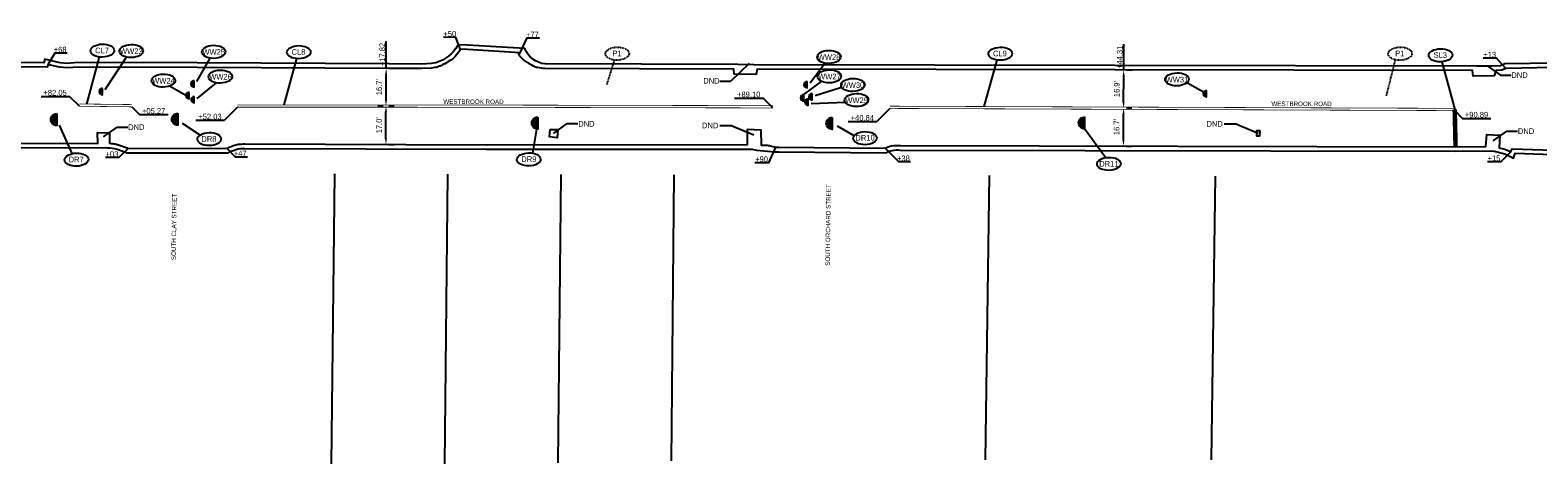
# Model space of a CAD drawing. Header units: feet. Extents: x -492 to 1431835, y -45 to 673052.
# Tile 5 of 7: x 1430307 to 1430975, y 672595 to 672787. Entities that reach past the tile are written whole.
import ezdxf

# ---------------------------------------------------------------- set-up
doc = ezdxf.new("R2010")
doc.units = ezdxf.units.FT
doc.header["$MEASUREMENT"] = 0
for name, pattern in [('constlimit', [0]), ('dsolidcl', [0]), ('dsolidcl_WD4', [0]), ('F', [0.15, 0.1, -0.05])]:
    doc.linetypes.add(name, pattern=pattern)
for name, color, linetype in [('DV_X_Property_Line', 80, 'Continuous'), ('GE_X_CL_Tick', 131, 'Continuous'), ('MD_P_CONST_LIMITS', 10, 'constlimit'), ('PM_P_CL_Double_Solid', 2, 'dsolidcl'), ('PM_P_Stop_Line', 7, 'Continuous'), ('PM_P_Text', 7, 'Continuous'), ('PV_P_EOP', 6, 'Continuous')]:
    doc.layers.add(name, color=color, linetype=linetype)
doc.layers.add('UT_P_Sanitary', color=3, linetype='san', true_color=0x00ff00)
doc.layers.add('UT_P_Water', color=5, linetype='water', true_color=0x0000ff)
doc.styles.add('Slanted', font='font31.shx', dxfattribs={"height": 0.1})
doc.styles.add('Slanted-Normal', font='font31.shx', dxfattribs={"height": 0.1})
doc.styles.get("Standard").update_dxf_attribs({"font": 'font31.shx'})
doc.linetypes.add('san', pattern='A,1.95,-0.05,["SAN",Slanted,S=1,R=0,X=0,Y=-0.06],-0.4,1.95', length=4.35)
doc.linetypes.add('water', pattern='A,1.95,-0.05,["W",Slanted,S=1,R=0,X=0,Y=-0.06],-0.15,1.95', length=4.1)
doc.dimstyles.new('COEC', dxfattribs={"dimscale": 13.9, "dimtxt": 0.18, "dimasz": 0.18, "dimexe": 0.18, "dimexo": 0.0625, "dimgap": 0.09, "dimtad": 1, "dimzin": 0, "dimdsep": 46, "dimtxsty": 'Standard', "dimcen": 0.09, "dimclrd": 256, "dimclre": 256, "dimclrt": 256, "dimaunit": 1, "dimadec": 4, "dimazin": 0, "dimtfac": 1, "dimtofl": 0, "dimtmove": 0, "dimatfit": 3, "dimfxl": 1, "dimtolj": 1, "dimtzin": 0, "dimlwd": -1, "dimlwe": -1, "dimarcsym": 0})

# ---------------------------------------------------------------- blocks, each defined once
blk = doc.blocks.new('*D1087')
at = {"layer": 'Defpoints', "color": 0, "linetype": 'dsolidcl_WD4', "transparency": 16777216}
for p in [(1430464.97, 672753.53, 1026.42), (1430465.01, 672753.53), (1430464.97, 672736.57, 1025.96)]:
    blk.add_point(p, dxfattribs=at)
at = {"layer": 'PM_P_Text', "linetype": 'dsolidcl_WD4', "transparency": 16777216}
for p, q in [((1430466.22, 672753.53), (1430468.61, 672753.53)), ((1430465.01, 672739.07), (1430465.01, 672751.03)), ((1430466.22, 672736.57), (1430468.61, 672736.57))]:
    blk.add_line(p, q, dxfattribs=at)
for points in [[(1430464.59, 672751.03), (1430465.43, 672751.03), (1430465.01, 672753.53)], [(1430464.59, 672739.07), (1430465.42, 672739.07), (1430465.01, 672736.57)]]:
    blk.add_solid(points, dxfattribs=at)
at = {"layer": 'PM_P_Text', "linetype": 'dsolidcl_WD4', "transparency": 16777216, "insert": (1430461.96, 672745.05), "char_height": 2.5, "attachment_point": 5, "rotation": 89.98621}
blk.add_mtext("\\A1;17.0'", dxfattribs=at)
blk = doc.blocks.new('*D1088')
at = {"layer": 'Defpoints', "color": 0, "linetype": 'dsolidcl_WD4', "transparency": 16777216}
for p in [(1430465.09, 672770.21, 1026.05), (1430465.09, 672770.21), (1430465.01, 672753.53)]:
    blk.add_point(p, dxfattribs=at)
at = {"layer": 'PM_P_Text', "linetype": 'dsolidcl_WD4', "transparency": 16777216}
for p, q in [((1430463.84, 672770.22), (1430461.49, 672770.23)), ((1430465.02, 672756.03), (1430465.08, 672767.71)), ((1430463.76, 672753.54), (1430461.41, 672753.55))]:
    blk.add_line(p, q, dxfattribs=at)
for points in [[(1430464.66, 672767.72), (1430465.49, 672767.71), (1430465.09, 672770.21)], [(1430464.6, 672756.03), (1430465.44, 672756.03), (1430465.01, 672753.53)]]:
    blk.add_solid(points, dxfattribs=at)
at = {"layer": 'PM_P_Text', "linetype": 'dsolidcl_WD4', "transparency": 16777216, "insert": (1430462, 672761.89), "char_height": 2.5, "attachment_point": 5, "rotation": 89.72414}
blk.add_mtext("\\A1;16.7'", dxfattribs=at)
blk = doc.blocks.new('*D1089')
at = {"layer": 'Defpoints', "color": 0, "linetype": 'dsolidcl_WD4', "transparency": 16777216}
for p in [(1430791.52, 672752.59, 1018.85), (1430791.54, 672752.59), (1430791.45, 672735.86, 1018.52)]:
    blk.add_point(p, dxfattribs=at)
at = {"layer": 'PM_P_Text', "linetype": 'dsolidcl_WD4', "transparency": 16777216}
for p, q in [((1430792.77, 672752.58), (1430795.14, 672752.58)), ((1430791.48, 672738.36), (1430791.53, 672750.09)), ((1430792.7, 672735.85), (1430795.07, 672735.84))]:
    blk.add_line(p, q, dxfattribs=at)
for points in [[(1430791.11, 672750.09), (1430791.95, 672750.09), (1430791.54, 672752.59)], [(1430791.07, 672738.36), (1430791.9, 672738.36), (1430791.47, 672735.86)]]:
    blk.add_solid(points, dxfattribs=at)
at = {"layer": 'PM_P_Text', "linetype": 'dsolidcl_WD4', "transparency": 16777216, "insert": (1430788.46, 672744.24), "char_height": 2.5, "attachment_point": 5, "rotation": 89.77911}
blk.add_mtext("\\A1;16.7'", dxfattribs=at)
blk = doc.blocks.new('*D1090')
at = {"layer": 'Defpoints', "color": 0, "linetype": 'dsolidcl_WD4', "transparency": 16777216}
for p in [(1430791.57, 672769.49, 1018.59), (1430791.57, 672769.49), (1430791.54, 672752.59)]:
    blk.add_point(p, dxfattribs=at)
at = {"layer": 'PM_P_Text', "linetype": 'dsolidcl_WD4', "transparency": 16777216}
for p, q in [((1430791.54, 672755.09), (1430791.57, 672766.99)), ((1430792.82, 672769.49), (1430795.17, 672769.48)), ((1430792.79, 672752.59), (1430795.14, 672752.58))]:
    blk.add_line(p, q, dxfattribs=at)
for points in [[(1430791.15, 672766.99), (1430791.98, 672766.99), (1430791.57, 672769.49)], [(1430791.13, 672755.09), (1430791.96, 672755.09), (1430791.54, 672752.59)]]:
    blk.add_solid(points, dxfattribs=at)
at = {"layer": 'PM_P_Text', "linetype": 'dsolidcl_WD4', "transparency": 16777216, "insert": (1430788.51, 672761.05), "char_height": 2.5, "attachment_point": 5, "rotation": 89.88833}
blk.add_mtext("\\A1;16.9'", dxfattribs=at)

msp = doc.modelspace()

# ---------------------------------------------------------------- hatches: boundary and pattern name
at = {"layer": 'UT_P_Sanitary'}
h = msp.add_hatch(color=256, dxfattribs=at)
h.dxf.hatch_style = 1
edge = h.paths.add_edge_path()
edge.add_line((1430319.246, 672750.182), (1430319.246, 672744.882))
edge.add_arc((1430319.246, 672747.532), 2.65, 180, 270, ccw=False)
edge.add_arc((1430319.246, 672747.532), 2.65, 90, 180, ccw=False)
h = msp.add_hatch(color=256, dxfattribs=at)
h.dxf.hatch_style = 1
edge = h.paths.add_edge_path()
edge.add_line((1430372.835, 672750.342), (1430372.835, 672745.042))
edge.add_arc((1430372.835, 672747.692), 2.65, 180, 270, ccw=False)
edge.add_arc((1430372.835, 672747.692), 2.65, 90, 180, ccw=False)
h = msp.add_hatch(color=256, dxfattribs=at)
h.dxf.hatch_style = 1
edge = h.paths.add_edge_path()
edge.add_line((1430532.203, 672748.638), (1430532.203, 672743.338))
edge.add_arc((1430532.203, 672745.988), 2.65, 180, 270, ccw=False)
edge.add_arc((1430532.203, 672745.988), 2.65, 90, 180, ccw=False)
h = msp.add_hatch(color=256, dxfattribs=at)
h.dxf.hatch_style = 1
edge = h.paths.add_edge_path()
edge.add_line((1430662.557, 672748.508), (1430662.557, 672743.208))
edge.add_arc((1430662.557, 672745.858), 2.65, 180, 270, ccw=False)
edge.add_arc((1430662.557, 672745.858), 2.65, 90, 180, ccw=False)
h = msp.add_hatch(color=256, dxfattribs=at)
h.dxf.hatch_style = 1
edge = h.paths.add_edge_path()
edge.add_line((1430774.287, 672748.711), (1430774.287, 672743.411))
edge.add_arc((1430774.287, 672746.061), 2.65, 180, 270, ccw=False)
edge.add_arc((1430774.287, 672746.061), 2.65, 90, 180, ccw=False)
at = {"layer": 'UT_P_Water'}
h = msp.add_hatch(color=256, dxfattribs=at)
h.dxf.hatch_style = 1
edge = h.paths.add_edge_path()
edge.add_arc((1430339.507, 672759.974), 1.4, 90, 180)
edge.add_arc((1430339.507, 672759.974), 1.4, 180, 270)
edge.add_line((1430339.507, 672758.574), (1430339.507, 672761.374))
h = msp.add_hatch(color=256, dxfattribs=at)
h.dxf.hatch_style = 1
edge = h.paths.add_edge_path()
edge.add_arc((1430377.874, 672758.189), 1.4, 90, 180)
edge.add_arc((1430377.874, 672758.189), 1.4, 180, 270)
edge.add_line((1430377.874, 672756.789), (1430377.874, 672759.589))
h = msp.add_hatch(color=256, dxfattribs=at)
h.dxf.hatch_style = 1
edge = h.paths.add_edge_path()
edge.add_arc((1430380.059, 672763.365), 1.4, 90, 180)
edge.add_arc((1430380.059, 672763.365), 1.4, 180, 270)
edge.add_line((1430380.059, 672761.965), (1430380.059, 672764.765))
h = msp.add_hatch(color=256, dxfattribs=at)
h.dxf.hatch_style = 1
edge = h.paths.add_edge_path()
edge.add_arc((1430651.443, 672762.989), 1.4, 90, 180)
edge.add_arc((1430651.443, 672762.989), 1.4, 180, 270)
edge.add_line((1430651.443, 672761.589), (1430651.443, 672764.389))
h = msp.add_hatch(color=256, dxfattribs=at)
h.dxf.hatch_style = 1
edge = h.paths.add_edge_path()
edge.add_arc((1430828.194, 672759.005), 1.4, 90, 180)
edge.add_arc((1430828.194, 672759.005), 1.4, 180, 270)
edge.add_line((1430828.194, 672757.605), (1430828.194, 672760.405))
h = msp.add_hatch(color=256, dxfattribs=at)
h.dxf.hatch_style = 1
edge = h.paths.add_edge_path()
edge.add_arc((1430380.13, 672756.358), 1.4, 90, 180)
edge.add_arc((1430380.13, 672756.358), 1.4, 180, 270)
edge.add_line((1430380.13, 672754.958), (1430380.13, 672757.758))
h = msp.add_hatch(color=256, dxfattribs=at)
h.dxf.hatch_style = 1
edge = h.paths.add_edge_path()
edge.add_arc((1430649.928, 672757.182), 1.4, 90, 180)
edge.add_arc((1430649.928, 672757.182), 1.4, 180, 270)
edge.add_line((1430649.928, 672755.782), (1430649.928, 672758.582))
h = msp.add_hatch(color=256, dxfattribs=at)
h.dxf.hatch_style = 1
edge = h.paths.add_edge_path()
edge.add_arc((1430651.886, 672755.286), 1.4, 90, 180)
edge.add_arc((1430651.886, 672755.286), 1.4, 180, 270)
edge.add_line((1430651.886, 672753.886), (1430651.886, 672756.686))
h = msp.add_hatch(color=256, dxfattribs=at)
h.dxf.hatch_style = 1
edge = h.paths.add_edge_path()
edge.add_arc((1430653.623, 672757.622), 1.4, 90, 180)
edge.add_arc((1430653.623, 672757.622), 1.4, 180, 270)
edge.add_line((1430653.623, 672756.222), (1430653.623, 672759.022))

# ---------------------------------------------------------------- linework, layer by layer
at = {"layer": 'DV_X_Property_Line'}
for p, q in [((1430440.888, 672595.357), (1430442.43, 672723.499)), ((1430491.126, 672595.302), (1430492.43, 672723.373)), ((1430541.256, 672595.681), (1430542.556, 672723.246)), ((1430591.385, 672596.631), (1430592.556, 672723.12)), ((1430730.423, 672597.038), (1430732.185, 672722.767)), ((1430830.469, 672597.022), (1430832.184, 672722.514))]:
    msp.add_line(p, q, dxfattribs=at)
at = {"layer": 'MD_P_CONST_LIMITS', "elevation": 1034.352, "flags": 128}
msp.add_lwpolyline([(1427827.758, 672745.117), (1427888.022, 672744.821), (1427909.717, 672742.924), (1427924.4, 672741.286), (1427989.112, 672741.138), (1428059.286, 672740.881), (1428111.803, 672740.822), (1428128.565, 672738.812), (1428128.991, 672741.502), (1428155.104, 672741.717), (1428224.718, 672741.362, -0.0323911), (1428228.298, 672743.203, -0.0340939), (1428230.93, 672744.14, -0.0396483), (1428232.673, 672744.483, -0.0115804), (1428239.706, 672745.133, -0.0349059), (1428242.522, 672745.13, -0.0215134), (1428247.27, 672744.589), (1428250.139, 672744.037), (1428253.576, 672743.008, 0.0167749), (1428255.931, 672742.038), (1428257.954, 672741.323, 0.0553504), (1428259.142, 672741.028), (1428261.984, 672740.728), (1428273.889, 672740.403), (1428452.474, 672739.889), (1428638.993, 672739.611), (1428877.347, 672737.386), (1429075.687, 672735.986), (1429086.05, 672736.072), (1429094.544, 672735.982, -0.0420763), (1429099.909, 672735.569, -0.0218293), (1429105.87, 672734.126, -0.0531102), (1429113.629, 672730.962), (1429169.801, 672737.239), (1429243.41, 672736.349), (1429243.561, 672732.825), (1429267.568, 672735.87), (1429289.773, 672737.856), (1429311.324, 672737.697), (1429644.689, 672737.11), (1429782.491, 672736.351), (1430006.185, 672736.012), (1430007.747, 672735.892, -0.0313676), (1430012.468, 672735.948, -0.0312125), (1430013.912, 672735.784, -0.0120637), (1430018.151, 672734.925, -0.028758), (1430019.713, 672734.474, -0.0433207), (1430021.83, 672733.514, -0.030654), (1430024.792, 672731.601, -0.0331795), (1430027.91, 672728.97, -0.0368901), (1430030.32, 672726.275, -0.0231863), (1430031.977, 672723.902), (1430033.009, 672722.003), (1430033.478, 672720.809), (1430035.148, 672715.305), (1430063.151, 672714.462, -0.040555), (1430063.819, 672718.427, -0.0476759), (1430064.088, 672719.178, -0.0103222), (1430065.696, 672722.431, -0.0207965), (1430066.531, 672723.885, -0.0148679), (1430067.805, 672725.776, -0.0162957), (1430069.059, 672727.409, -0.0338005), (1430070.491, 672728.929, -0.0231815), (1430072.974, 672731.027, -0.0356623), (1430074.358, 672731.942, -0.0135404), (1430078.785, 672734.279, -0.0498266), (1430080.496, 672734.921, -0.0279608), (1430083.851, 672735.613), (1430279.569, 672735.233), (1430279.569, 672735.2), (1430339.48, 672735.037), (1430340.673, 672735.139, -0.0422489), (1430344.771, 672734.792, -0.0362804), (1430346.036, 672734.48, -0.0129237), (1430349.246, 672733.344, -0.0878362), (1430350.182, 672732.783), (1430394.943, 672732.884), (1430396.061, 672733.399), (1430398.243, 672734.234, -0.0531051), (1430399.845, 672734.626, -0.037987), (1430402.518, 672734.78), (1430509.344, 672734.427), (1430627.097, 672734.516), (1430629.062, 672734.036), (1430637.161, 672733.298), (1430638.933, 672733.283), (1430686.508, 672732.869, -0.106643), (1430689.153, 672733.947, -0.0689195), (1430692.663, 672734.076), (1430938.496, 672733.532), (1430953.771, 672733.689), (1430955.718, 672733.55), (1430959.716, 672732.572, -0.0399051), (1430960.847, 672732.12), (1430964.081, 672730.44), (1430964.865, 672732.63), (1430993.634, 672731.622), (1430994.214, 672729.754), (1431007.909, 672729.711), (1431008.266, 672731.108), (1431034.861, 672730.86), (1431035.941, 672728.796), (1431038.19, 672729.769), (1431039.861, 672730.398), (1431042.061, 672730.984), (1431045.013, 672731.289), (1431196.267, 672730.842), (1431197.706, 672730.743), (1431396.072, 672730.102), (1431396.172, 672729.181), (1431406.768, 672729.175), (1431408.352, 672730.243), (1431501.352, 672729.799), (1431501.352, 672771.905), (1431249.894, 672772.376), (1431246.754, 672772.614), (1431244.308, 672772.984), (1431241.92, 672773.468), (1431240.007, 672773.947), (1431239.153, 672772.585), (1431180.288, 672771.4), (1431179.36, 672772.948), (1431175.321, 672771.079), (1431170.262, 672770.579), (1431163.616, 672770.484), (1431004.782, 672771.131), (1431001.916, 672771.163), (1431000.504, 672771.528), (1430982.671, 672772.559), (1430960.359, 672772.169), (1430958.442, 672771.321), (1430954.698, 672771.129), (1430947.668, 672771.188), (1430627.802, 672771.811), (1430620.822, 672771.918), (1430535.413, 672772.161, -0.2785647), (1430526.468, 672778.994), (1430498.545, 672780.661), (1430496.705, 672780.279, -0.1948097), (1430487.125, 672772.704), (1430485.182, 672772.328), (1430480.71, 672772.138), (1430466.349, 672772.207), (1430381.477, 672772.616), (1430328.798, 672772.74), (1430323.856, 672772.397), (1430320.738, 672772.713), (1430316.893, 672773.537), (1430314.037, 672774.276), (1430313.582, 672772.705), (1430246.173, 672773.495), (1430245.212, 672774.709), (1430241.296, 672773.251), (1430237.891, 672772.693), (1430232.693, 672772.709), (1430229.539, 672772.907), (1430025.902, 672773.271), (1430005.754, 672773.475), (1429999.372, 672773.416), (1429860.109, 672773.882), (1429851.255, 672774.223), (1429844.361, 672775.394), (1429843.775, 672774.005), (1429772.178, 672774.742), (1429768.745, 672773.976), (1429759.605, 672774.004), (1429643.581, 672774.201), (1429323.443, 672775.131), (1429220.615, 672779.201), (1429218.732, 672778.301), (1429217.346, 672777.845, -0.0479785), (1429213.545, 672777.246), (1429207.869, 672777.235), (1428898.653, 672778.585), (1428893.866, 672786.627), (1428866.488, 672787.005), (1428856.628, 672777.825), (1428763.024, 672776.553), (1428733.633, 672776.289), (1428639.057, 672776.463), (1428451.703, 672777.108), (1428307.065, 672777.655), (1428297.796, 672777.454), (1428295.498, 672777.63), (1428291.883, 672777.219), (1428289.81, 672776.757), (1428287.055, 672775.632), (1428285.713, 672775.134), (1428284.235, 672774.478), (1428283.535, 672774.232), (1428282.033, 672773.81), (1428280.531, 672773.431), (1428279.805, 672773.323), (1428278.119, 672773.293), (1428274.471, 672773.275), (1428195.478, 672773.492), (1428192.627, 672773.314), (1428188.901, 672773.639), (1428186.394, 672774.04), (1428184.539, 672774.55), (1428182.361, 672775.279), (1428179.718, 672776.389), (1428176.408, 672777.432), (1428174.421, 672777.765), (1428171.989, 672777.937), (1428169.563, 672778.081), (1428167.79, 672778.122), (1428164.905, 672778.055), (1428159.466, 672778.113), (1427989.373, 672778.577), (1427952.143, 672778.587), (1427933.596, 672783.649), (1427927.967, 672773.156), (1427828.339, 672774.326)], format="xyb", close=True, dxfattribs=at)
at = {"layer": 'PM_P_CL_Double_Solid', "linetype": 'dsolidcl_WD4', "const_width": 0.33, "flags": 128}
for points, elevation in [([(1430329.273, 672753.466), (1430352.49, 672753.196)], 1027.239), ([(1430329.285, 672754.466), (1430352.502, 672754.196)], 1027.239), ([(1430399.254, 672754.048), (1430490.647, 672754.026), (1430636.323, 672753.702)], 1026.799), ([(1430399.254, 672753.048), (1430490.645, 672753.026), (1430636.321, 672752.702)], 1026.799), ([(1430688.059, 672752.488), (1430938.104, 672751.524)], 1021.872), ([(1430688.063, 672753.488), (1430938.108, 672752.524)], 1021.872)]:
    msp.add_lwpolyline(points, dxfattribs=dict(at, elevation=elevation))
at = {"layer": 'PM_P_Stop_Line', "linetype": 'dsolidcl_WD4', "const_width": 2, "elevation": 1014.578, "flags": 128}
msp.add_lwpolyline([(1430938.106, 672752.024), (1430938.488, 672735.532)], dxfattribs=at)
at = {"layer": 'PM_P_Text', "linetype": 'dsolidcl_WD4', "flags": 128}
for points in [[(1430465.089, 672770.213), (1430465.089, 672782.184)], [(1430791.572, 672769.492), (1430791.572, 672780.953)], [(1430960.798, 672770.176), (1430956.655, 672774.723), (1430950.658, 672774.723)], [(1430637.392, 672735.322), (1430634.352, 672728.492), (1430628.354, 672728.492)]]:
    msp.add_lwpolyline(points, dxfattribs=at)
for points, elevation in [([(1430497.959, 672778.497), (1430495.949, 672783.88), (1430490.417, 672783.94)], 1025.984), ([(1430524.352, 672777.117), (1430527.465, 672783.693), (1430532.982, 672783.643)], 1026.273), ([(1430315.417, 672771.853), (1430318.53, 672777.066), (1430323.932, 672777.066)], 1027.039), ([(1430625.711, 672772.416), (1430617.638, 672764.527)], 1023.904), ([(1430952.533, 672771.393), (1430958.309, 672767.242)], 1014.173), ([(1430958.309, 672767.242), (1430963.084, 672767.242)], 1014.173), ([(1430612.862, 672764.527), (1430617.638, 672764.527)], -4.907), ([(1430312.304, 672757.826), (1430324.913, 672757.826)], 1027.239), ([(1430329.273, 672753.466), (1430324.913, 672757.826)], 1027.239), ([(1430352.49, 672753.196), (1430355.922, 672749.764)], 1027.239), ([(1430399.254, 672753.048), (1430393.455, 672747.249)], 1026.799), ([(1430619.351, 672757.062), (1430631.961, 672757.062)], 1026.799), ([(1430636.321, 672752.702), (1430631.961, 672757.062)], 1026.799), ([(1430355.922, 672749.764), (1430368.531, 672749.764)], 1027.239), ([(1430380.845, 672747.249), (1430393.455, 672747.249)], 1026.799), ([(1430669.65, 672746.689), (1430682.26, 672746.689)], 1021.872), ([(1430688.059, 672752.488), (1430682.26, 672746.689)], 1021.872), ([(1430938.104, 672751.524), (1430941.536, 672748.092)], 1021.872), ([(1430941.536, 672748.092), (1430954.145, 672748.092)], 1021.872), ([(1430339.952, 672739.941), (1430345.977, 672744.257)], 1026.656), ([(1430345.977, 672744.257), (1430350.752, 672744.257)], 1026.656), ([(1430539.181, 672741.439), (1430545.206, 672745.755)], 1025.374), ([(1430545.206, 672745.755), (1430549.981, 672745.755)], 1025.374), ([(1430612.769, 672744.896), (1430617.545, 672744.896)], -4.949), ([(1430627.837, 672740.727), (1430617.545, 672744.896)], 1023.368), ([(1430836.089, 672745.638), (1430840.865, 672745.638)], -11.924), ([(1430851.157, 672741.469), (1430840.865, 672745.638)], 1016.393), ([(1430955.136, 672738.168), (1430961.161, 672742.484)], 1013.71), ([(1430961.161, 672742.484), (1430965.936, 672742.484)], 1013.71), ([(1430350.826, 672734.784), (1430346.769, 672730.727), (1430340.772, 672730.727)], 1026.734), ([(1430394.502, 672734.883), (1430398.249, 672731.136), (1430403.652, 672731.136)], 1026.547), ([(1430685.942, 672734.874), (1430691.857, 672728.959), (1430697.26, 672728.959)], 1021.744), ([(1430962.97, 672733.271), (1430958.594, 672728.894), (1430952.597, 672728.894)], 1034.352)]:
    msp.add_lwpolyline(points, dxfattribs=dict(at, elevation=elevation))
at = {"layer": 'PM_P_Text'}
for points, elevation in [([(1430338.099, 672775.244), (1430332.366, 672754.43)], 1027.239), ([(1430340.635, 672760.912), (1430350.118, 672775.186)], 2108.661), ([(1430381.33, 672764.367), (1430387.174, 672774.747)], 1339.551), ([(1430425.334, 672774.53), (1430419.752, 672754.043)], 1026.799), ([(1430735.393, 672773.875), (1430729.638, 672753.328)], 1021.872)]:
    msp.add_lwpolyline(points, dxfattribs=dict(at, elevation=elevation))
at = {"layer": 'PM_P_Text', "linetype": 'F'}
for points in [[(1430566.074, 672773.892), (1430562.71, 672763.039)], [(1430911.705, 672774.067), (1430907.78, 672758.077)]]:
    msp.add_lwpolyline(points, dxfattribs=at)
at = {"layer": 'PM_P_Text'}
for points in [[(1430932.399, 672773.127), (1430938.106, 672752.024)], [(1430652.823, 672763.772), (1430659.314, 672772.53)], [(1430376.474, 672758.189), (1430369.228, 672762.395)], [(1430381.483, 672756.878), (1430389.927, 672763.835)], [(1430649.928, 672758.582), (1430657.8, 672764.445)], [(1430655.022, 672758.17), (1430666.686, 672761.915)], [(1430826.934, 672759.614), (1430819.512, 672763.831)], [(1430653.22, 672754.66), (1430668.299, 672755.219)], [(1430382.74, 672740.7), (1430374.909, 672745.875)], [(1430326.162, 672732.506), (1430320.481, 672745.146)], [(1430529.984, 672732.674), (1430531.827, 672743.365)], [(1430672.239, 672740.432), (1430664.881, 672744.588)], [(1430783.516, 672730.716), (1430774.287, 672743.394)]]:
    msp.add_lwpolyline(points, dxfattribs=at)
for centre in [(1430339.475, 672778.055, 1027.239), (1430352.249, 672777.86, 2366.258), (1430388.716, 672777.534, 1339.551), (1430426.4, 672777.378, 1026.799), (1430736.929, 672776.663, 1021.872), (1430661.104, 672775.275), (1430931.848, 672775.995), (1430366.478, 672764.817), (1430391.717, 672766.58), (1430661.269, 672766.664), (1430815.113, 672765.339), (1430671.679, 672762.866), (1430673.292, 672756.171), (1430386.779, 672738.916), (1430677.044, 672739.346), (1430328.007, 672729.826), (1430528.208, 672729.927), (1430785.006, 672727.965)]:
    msp.add_ellipse(centre, major_axis=(-5.24, -0.11), ratio=0.5517123, dxfattribs=at)
at = {"layer": 'PM_P_Text', "linetype": 'F'}
for centre in [(1430567.383, 672776.711), (1430913.94, 672776.716)]:
    msp.add_ellipse(centre, major_axis=(-5.24, -0.11), ratio=0.5517123, dxfattribs=at)
at = {"layer": 'PV_P_EOP', "elevation": 1034.352, "flags": 128}
for points in [[(1430981.409, 672770.537), (1430960.798, 672770.176), (1430958.913, 672769.342), (1430956.257, 672769.206), (1430955.634, 672766.859), (1430946.278, 672766.791), (1430945.934, 672769.191), (1430629.374, 672769.808), (1430628.829, 672767.561), (1430619.156, 672767.603), (1430618.973, 672769.923), (1430535.407, 672770.161, -0.0371973), (1430532.171, 672770.518, -0.0725763), (1430530.255, 672771.218, -0.0159394), (1430527.751, 672772.7, -0.0222706), (1430525.872, 672774.031, -0.0346902), (1430524.952, 672774.876, -0.0250494), (1430523.628, 672776.451), (1430524.352, 672777.117), (1430498.691, 672778.649), (1430497.959, 672778.497, -0.0427178), (1430495.657, 672775.496, -0.0664825), (1430493.747, 672773.888, -0.0124683), (1430491.055, 672772.277, -0.0202873), (1430489.013, 672771.246, -0.0294804), (1430487.624, 672770.767, -0.0250222), (1430485.221, 672770.328), (1430480.748, 672770.138), (1430466.339, 672770.207), (1430381.47, 672770.616), (1430328.865, 672770.74), (1430323.824, 672770.39), (1430320.427, 672770.734), (1430316.433, 672771.59), (1430315.417, 672771.853), (1430315.079, 672770.687), (1430245.197, 672771.506)], [(1430281.559, 672737.195), (1430337.443, 672737.043), (1430337.354, 672741.869), (1430342.622, 672741.707), (1430342.658, 672737.064, -0.0233999), (1430345.107, 672736.763, -0.0362804), (1430346.654, 672736.382, -0.0129237), (1430349.962, 672735.212, -0.0471111), (1430350.826, 672734.784), (1430394.502, 672734.883), (1430395.284, 672735.243), (1430397.546, 672736.109, -0.0536361), (1430399.578, 672736.608, -0.037791), (1430402.539, 672736.78), (1430509.347, 672736.427), (1430625.082, 672736.514), (1430625.031, 672743.257), (1430630.954, 672743.091), (1430631.036, 672736.235, -0.0322814), (1430633.835, 672736.179, -0.0475389), (1430635.708, 672735.839), (1430637.471, 672735.296), (1430638.95, 672735.283), (1430685.942, 672734.874, -0.0875317), (1430688.806, 672735.917, -0.0671845), (1430692.762, 672736.076), (1430938.488, 672735.532), (1430951.902, 672735.67), (1430952.266, 672740.982), (1430958.136, 672740.624), (1430957.812, 672735.097), (1430960.247, 672734.501, -0.0420969), (1430961.753, 672733.903), (1430962.97, 672733.271), (1430963.475, 672734.68), (1430995.122, 672733.571)]]:
    msp.add_lwpolyline(points, format="xyb", dxfattribs=at)
at = {"layer": 'PV_P_EOP', "linetype": 'dsolidcl_WD4', "flags": 128}
for points, elevation in [([(1430537.69, 672743.226), (1430541.012, 672743.118), (1430540.751, 672739.425), (1430537.372, 672739.966), (1430537.69, 672743.226)], 1025.376), ([(1430851.932, 672742.511), (1430850.3, 672742.525), (1430850.336, 672740.333), (1430851.905, 672740.345), (1430851.932, 672742.511)], 1016.345)]:
    msp.add_lwpolyline(points, dxfattribs=dict(at, elevation=elevation))
at = {"layer": 'UT_P_Sanitary', "flags": 128}
for points, elevation in [([(1430319.246, 672750.182), (1430319.246, 672744.882, -0.4142136), (1430316.596, 672747.532, -0.4142136), (1430319.246, 672750.182)], 1027.031), ([(1430372.835, 672750.342), (1430372.835, 672745.042, -0.4142136), (1430370.185, 672747.692, -0.4142136), (1430372.835, 672750.342)], 1026.955), ([(1430532.203, 672748.638), (1430532.203, 672743.338, -0.4142136), (1430529.553, 672745.988, -0.4142136), (1430532.203, 672748.638)], 1025.66), ([(1430662.557, 672748.508), (1430662.557, 672743.208, -0.4142136), (1430659.907, 672745.858, -0.4142136), (1430662.557, 672748.508)], 1022.735), ([(1430774.287, 672748.711), (1430774.287, 672743.411, -0.4142136), (1430771.637, 672746.061, -0.4142136), (1430774.287, 672748.711)], 1018.9)]:
    msp.add_lwpolyline(points, format="xyb", dxfattribs=dict(at, elevation=elevation))
at = {"layer": 'UT_P_Water', "flags": 128}
for points, elevation in [([(1430339.507, 672761.374, 0.4142136), (1430338.107, 672759.974, 0.4142136), (1430339.507, 672758.574), (1430339.507, 672761.374)], 1027.028), ([(1430377.874, 672759.589, 0.4142136), (1430376.474, 672758.189, 0.4142136), (1430377.874, 672756.789), (1430377.874, 672759.589)], 1026.906), ([(1430380.059, 672764.765, 0.4142136), (1430378.659, 672763.365, 0.4142136), (1430380.059, 672761.965), (1430380.059, 672764.765)], 1026.774), ([(1430651.443, 672764.389, 0.4142136), (1430650.043, 672762.989, 0.4142136), (1430651.443, 672761.589), (1430651.443, 672764.389)], 1022.906), ([(1430828.194, 672760.405, 0.4142136), (1430826.794, 672759.005, 0.4142136), (1430828.194, 672757.605), (1430828.194, 672760.405)], 1017.242), ([(1430380.13, 672757.758, 0.4142136), (1430378.73, 672756.358, 0.4142136), (1430380.13, 672754.958), (1430380.13, 672757.758)], 1026.962), ([(1430649.928, 672758.582, 0.4142136), (1430648.528, 672757.182, 0.4142136), (1430649.928, 672755.782), (1430649.928, 672758.582)], 1023.065), ([(1430651.886, 672756.686, 0.4142136), (1430650.486, 672755.286, 0.4142136), (1430651.886, 672753.886), (1430651.886, 672756.686)], 1023.179), ([(1430653.623, 672759.022, 0.4142136), (1430652.223, 672757.622, 0.4142136), (1430653.623, 672756.222), (1430653.623, 672759.022)], 1022.988)]:
    msp.add_lwpolyline(points, format="xyb", dxfattribs=dict(at, elevation=elevation))

# ---------------------------------------------------------------- texts
at = {"layer": 'GE_X_CL_Tick', "char_height": 2, "attachment_point": 1}
for s, insert, rotation in [('WESTBROOK ROAD', (1430490.394, 672756.486, 1026.253), 359.859513), ('WESTBROOK ROAD', (1430856.963, 672755.557), 359.859513), ('SOUTH ORCHARD STREET', (1430659.521, 672682.914), 89.33281), ('SOUTH CLAY STREET', (1430369.974, 672685.419), 89.33281)]:
    msp.add_mtext_dynamic_manual_height_columns(s, width=42.50896, gutter_width=10, heights=[0], dxfattribs=dict(at, insert=insert, rotation=rotation))
at = {"layer": 'PM_P_Text', "char_height": 2.5, "width": 0.77162, "attachment_point": 5, "style": 'Slanted-Normal'}
for s, insert in [('+50', (1430493.28, 672785.478, -136.565)), ('+77', (1430529.83, 672785.22, -136.297)), ('+68', (1430320.758, 672778.509, -135.531)), ('CL7', (1430339.337, 672778.135, 1027.239)), ('WW23', (1430352.289, 672777.762, 2061.782)), ('WW25', (1430388.756, 672777.436, 1035.074)), ('CL8', (1430426.262, 672777.458, 1026.799)), ('WW28', (1430661.143, 672775.177, -304.477)), ('CL9', (1430736.791, 672776.743, 1021.872)), ('P1', (1430913.802, 672776.796)), ('SL3', (1430931.71, 672776.075)), ('+13', (1430953.581, 672776.265, -1162.549)), ('WW24', (1430366.518, 672764.719, -304.477)), ('WW26', (1430391.756, 672766.482, -304.477)), ('DND', (1430609.067, 672764.687, 1023.904)), ('WW27', (1430661.309, 672766.566, -304.477)), ('WW31', (1430815.153, 672765.241, -304.477)), ('DND', (1430966.833, 672767.196, 1014.173)), ('+82.05', (1430318.534, 672759.428, 1027.239)), ('+89.10', (1430625.581, 672758.664, 1026.799)), ('WW30', (1430671.718, 672762.769, -304.477)), ('+05.27', (1430362.152, 672751.366, 1027.239)), ('WW29', (1430673.331, 672756.073, -304.477)), ('+52.03', (1430387.075, 672748.851, 1026.799)), ('DND', (1430553.73, 672745.708, 1025.374)), ('DND', (1430608.533, 672744.954, 1023.368)), ('+40.84', (1430675.88, 672748.291, 1021.872)), ('DND', (1430831.853, 672745.696, 1016.393)), ('+90.89', (1430947.766, 672749.694, 1021.872)), ('DND', (1430354.501, 672744.21, 1026.656)), ('DR8', (1430386.644, 672738.996)), ('DR10', (1430677.087, 672739.501)), ('DND', (1430969.685, 672742.437, 1013.71)), ('+03', (1430343.695, 672732.269, -135.815)), ('+47', (1430400.477, 672732.579, -136.023)), ('DR7', (1430327.871, 672729.905)), ('DR9', (1430528.252, 672730.081)), ('+90', (1430631.277, 672730.034, -1162.549)), ('+38', (1430694.085, 672730.402, -140.826)), ('DR11', (1430785.007, 672727.976)), ('+15', (1430955.519, 672730.436, -128.197))]:
    msp.add_mtext(s, dxfattribs=dict(at, insert=insert))
at = {"layer": 'PM_P_Text', "char_height": 2.5, "width": 0.77162, "attachment_point": 5, "rotation": 90, "style": 'Slanted-Normal'}
for s, insert in [('+17.82', (1430463.353, 672776.329)), ('+44.31', (1430789.833, 672775.102))]:
    msp.add_mtext(s, dxfattribs=dict(at, insert=insert))
at = {"layer": 'PM_P_Text', "linetype": 'F', "insert": (1430567.245, 672776.791), "char_height": 2.5, "width": 0.77162, "attachment_point": 5, "style": 'Slanted-Normal'}
msp.add_mtext('P1', dxfattribs=at)

# ---------------------------------------------------------------- dimensions: what is measured, and where the dimension line sits
at = {"layer": 'PM_P_Text', "linetype": 'dsolidcl_WD4'}
for p1, p2, distance, text, picture, middle in [((1430465.009, 672753.532), (1430465.089, 672770.213, 1026.045), 0, "16.7'", '*D1088', (1430461.999, 672761.887)), ((1430791.539, 672752.589), (1430791.572, 672769.492, 1018.586), 0, "16.9'", '*D1090', (1430788.505, 672761.046)), ((1430464.97, 672736.574, 1025.958), (1430464.974, 672753.532, 1026.416), -0.035, "17.0'", '*D1087', (1430461.957, 672745.054)), ((1430791.455, 672735.858, 1018.516), (1430791.519, 672752.589, 1018.854), -0.02, "16.7'", '*D1089', (1430788.456, 672744.235))]:
    dim = msp.add_aligned_dim(p1=p1, p2=p2, distance=distance, text=text, dimstyle='COEC', override={"dimscale": 20, "dimtxt": 0.125, "dimasz": 0.125}, dxfattribs=at)
    dim.commit()
    dim.dimension.update_dxf_attribs({"geometry": picture, "text_midpoint": middle})

doc.saveas('drawing.dxf')
